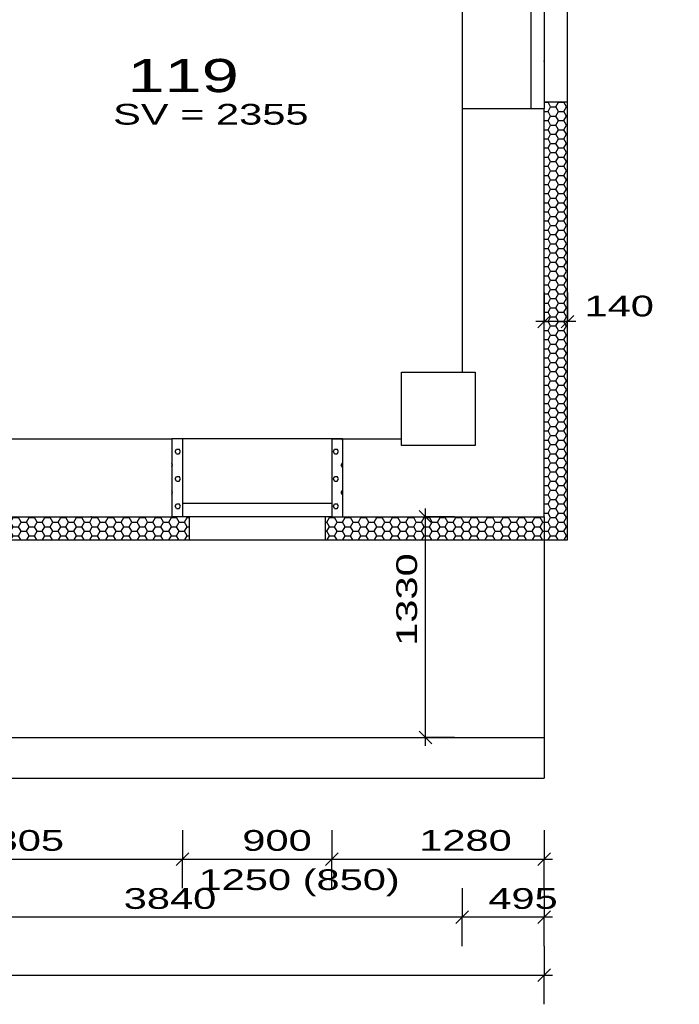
# Model space of a CAD drawing. Extents: x -196363 to 396902, y -489949 to -260582.
# Tile 179 of 256: x 225094 to 229070, y -390061 to -384128. Entities that reach past the tile are written whole.
import ezdxf

# ---------------------------------------------------------------- set-up
doc = ezdxf.new("R2010")
doc.units = 0
doc.header["$MEASUREMENT"] = 0
for name, color, linetype in [('koty', 1, 'Continuous'), ('navrh', 2, 'Continuous'), ('noszdiv', 1, 'Continuous'), ('okna', 2, 'Continuous'), ('srafy', 8, 'Continuous'), ('tepizol', 8, 'Continuous')]:
    doc.layers.add(name, color=color, linetype=linetype)
doc.styles.add('SPIRITTXTSTYLE1', font='ROMAN')
doc.styles.add('SPIRITTXTSTYLE2', font='txt')
doc.linetypes.add('CERCH2', pattern='A,0,-1,[17,dur+dsp vaclavov.shx,S=0.003401,R=0,X=-1,Y=0],0', length=1)
doc.dimstyles.new('SPIRITSTYLE505', dxfattribs={"dimtxt": 125, "dimasz": 12.7, "dimexe": 175, "dimexo": 1967.80249, "dimgap": 50, "dimtad": 1, "dimdec": 3, "dimzin": 0, "dimdsep": 46, "dimlunit": 7, "dimtxsty": 'SPIRITTXTSTYLE1', "dimblk1": '_TICKMARKS505', "dimblk2": '_TICKMARKS505', "dimsah": 1, "dimcen": 0.09, "dimdle": 50, "dimclrd": 1, "dimclre": 1, "dimclrt": 1, "dimadec": 0, "dimazin": 0, "dimtfac": 1, "dimtdec": 4, "dimtofl": 0, "dimtmove": 1, "dimatfit": 0, "dimfxl": 0, "dimtolj": 1, "dimtzin": 0, "dimarcsym": 0})
doc.dimstyles.new('SPIRITSTYLE506', dxfattribs={"dimtxt": 125, "dimasz": 12.7, "dimexe": 175, "dimexo": 2122.807129, "dimgap": 50, "dimtad": 1, "dimdec": 3, "dimzin": 0, "dimdsep": 46, "dimlunit": 7, "dimtxsty": 'SPIRITTXTSTYLE1', "dimblk1": '_TICKMARKS506', "dimblk2": '_TICKMARKS506', "dimsah": 1, "dimcen": 0.09, "dimdle": 50, "dimclrd": 1, "dimclre": 1, "dimclrt": 1, "dimadec": 0, "dimazin": 0, "dimtfac": 1, "dimtdec": 4, "dimtofl": 0, "dimtmove": 1, "dimatfit": 0, "dimfxl": 0, "dimtolj": 1, "dimtzin": 0, "dimarcsym": 0})
doc.dimstyles.new('SPIRITSTYLE507', dxfattribs={"dimtxt": 125, "dimasz": 12.7, "dimexe": 175, "dimexo": 2237.801514, "dimgap": 50, "dimtad": 1, "dimdec": 3, "dimzin": 0, "dimdsep": 46, "dimlunit": 7, "dimtxsty": 'SPIRITTXTSTYLE1', "dimblk1": '_TICKMARKS507', "dimblk2": '_TICKMARKS507', "dimsah": 1, "dimcen": 0.09, "dimdle": 50, "dimclrd": 1, "dimclre": 1, "dimclrt": 1, "dimadec": 0, "dimazin": 0, "dimtfac": 1, "dimtdec": 4, "dimtofl": 0, "dimtmove": 1, "dimatfit": 0, "dimfxl": 0, "dimtolj": 1, "dimtzin": 0, "dimarcsym": 0})
doc.dimstyles.new('SPIRITSTYLE508', dxfattribs={"dimtxt": 125, "dimasz": 12.7, "dimexe": 175, "dimexo": 3107.80127, "dimgap": 50, "dimtad": 1, "dimdec": 3, "dimzin": 0, "dimdsep": 46, "dimlunit": 7, "dimtxsty": 'SPIRITTXTSTYLE1', "dimblk1": '_TICKMARKS508', "dimblk2": '_TICKMARKS508', "dimsah": 1, "dimcen": 0.09, "dimdle": 50, "dimclrd": 1, "dimclre": 1, "dimclrt": 1, "dimadec": 0, "dimazin": 0, "dimtfac": 1, "dimtdec": 4, "dimtofl": 0, "dimtmove": 1, "dimatfit": 0, "dimfxl": 0, "dimtolj": 1, "dimtzin": 0, "dimarcsym": 0})
doc.dimstyles.new('SPIRITSTYLE516', dxfattribs={"dimtxt": 125, "dimasz": 12.7, "dimexe": 175, "dimexo": 2587.795654, "dimgap": 50, "dimtad": 1, "dimdec": 3, "dimzin": 0, "dimdsep": 46, "dimlunit": 7, "dimtxsty": 'SPIRITTXTSTYLE1', "dimblk1": '_TICKMARKS516', "dimblk2": '_TICKMARKS516', "dimsah": 1, "dimcen": 0.09, "dimdle": 50, "dimclrd": 1, "dimclre": 1, "dimclrt": 1, "dimadec": 0, "dimazin": 0, "dimtfac": 1, "dimtdec": 4, "dimtofl": 0, "dimtmove": 1, "dimatfit": 0, "dimfxl": 0, "dimtolj": 1, "dimtzin": 0, "dimarcsym": 0})
doc.dimstyles.new('SPIRITSTYLE518', dxfattribs={"dimtxt": 125, "dimasz": 12.7, "dimexe": 175, "dimexo": -170.237503, "dimgap": 50, "dimtad": 1, "dimdec": 3, "dimzin": 0, "dimdsep": 46, "dimlunit": 7, "dimtxsty": 'SPIRITTXTSTYLE1', "dimblk1": '_TICKMARKS518', "dimblk2": '_TICKMARKS518', "dimsah": 1, "dimcen": 0.09, "dimdle": 50, "dimclrd": 1, "dimclre": 1, "dimclrt": 1, "dimadec": 0, "dimazin": 0, "dimtfac": 1, "dimtdec": 4, "dimtofl": 0, "dimtmove": 1, "dimatfit": 0, "dimfxl": 0, "dimtolj": 1, "dimtzin": 0, "dimarcsym": 0})
doc.dimstyles.new('SPIRITSTYLE555', dxfattribs={"dimtxt": 125, "dimasz": 12.7, "dimexe": 175, "dimexo": 8337.96875, "dimgap": 50, "dimtad": 1, "dimdec": 3, "dimzin": 0, "dimdsep": 46, "dimlunit": 7, "dimtxsty": 'SPIRITTXTSTYLE1', "dimblk1": '_TICKMARKS555', "dimblk2": '_TICKMARKS555', "dimsah": 1, "dimcen": 0.09, "dimdle": 50, "dimclrd": 1, "dimclre": 1, "dimclrt": 1, "dimadec": 0, "dimazin": 0, "dimtfac": 1, "dimtdec": 4, "dimtofl": 0, "dimtmove": 1, "dimatfit": 0, "dimfxl": 0, "dimtolj": 1, "dimtzin": 0, "dimarcsym": 0})
doc.dimstyles.new('SPIRITSTYLE556', dxfattribs={"dimtxt": 125, "dimasz": 12.7, "dimexe": 175, "dimexo": 9230.441406, "dimgap": 50, "dimtad": 1, "dimdec": 3, "dimzin": 0, "dimdsep": 46, "dimlunit": 7, "dimtxsty": 'SPIRITTXTSTYLE1', "dimblk1": '_TICKMARKS556', "dimblk2": '_TICKMARKS556', "dimsah": 1, "dimcen": 0.09, "dimdle": 50, "dimclrd": 1, "dimclre": 1, "dimclrt": 1, "dimadec": 0, "dimazin": 0, "dimtfac": 1, "dimtdec": 4, "dimtofl": 0, "dimtmove": 1, "dimatfit": 0, "dimfxl": 0, "dimtolj": 1, "dimtzin": 0, "dimarcsym": 0})
doc.dimstyles.new('SPIRITSTYLE557', dxfattribs={"dimtxt": 125, "dimasz": 12.7, "dimexe": 175, "dimexo": 9004.544922, "dimgap": 50, "dimtad": 1, "dimdec": 3, "dimzin": 0, "dimdsep": 46, "dimlunit": 7, "dimtxsty": 'SPIRITTXTSTYLE1', "dimblk1": '_TICKMARKS557', "dimblk2": '_TICKMARKS557', "dimsah": 1, "dimcen": 0.09, "dimdle": 50, "dimclrd": 1, "dimclre": 1, "dimclrt": 1, "dimadec": 0, "dimazin": 0, "dimtfac": 1, "dimtdec": 4, "dimtofl": 0, "dimtmove": 1, "dimatfit": 0, "dimfxl": 0, "dimtolj": 1, "dimtzin": 0, "dimarcsym": 0})
doc.dimstyles.new('SPIRITSTYLE568', dxfattribs={"dimtxt": 125, "dimasz": 12.7, "dimexe": 175, "dimexo": 8542.955078, "dimgap": 50, "dimtad": 1, "dimdec": 3, "dimzin": 0, "dimdsep": 46, "dimlunit": 7, "dimtxsty": 'SPIRITTXTSTYLE1', "dimblk1": '_TICKMARKS568', "dimblk2": '_TICKMARKS568', "dimsah": 1, "dimcen": 0.09, "dimdle": 50, "dimclrd": 1, "dimclre": 1, "dimclrt": 1, "dimadec": 0, "dimazin": 0, "dimtfac": 1, "dimtdec": 4, "dimtofl": 0, "dimtmove": 1, "dimatfit": 0, "dimfxl": 0, "dimtolj": 1, "dimtzin": 0, "dimarcsym": 0})
doc.dimstyles.new('SPIRITSTYLE569', dxfattribs={"dimtxt": 125, "dimasz": 12.7, "dimexe": 175, "dimexo": 541.210571, "dimgap": 50, "dimtad": 1, "dimdec": 3, "dimzin": 0, "dimdsep": 46, "dimlunit": 7, "dimtxsty": 'SPIRITTXTSTYLE1', "dimblk1": '_TICKMARKS569', "dimblk2": '_TICKMARKS569', "dimsah": 1, "dimcen": 0.09, "dimdle": 50, "dimclrd": 1, "dimclre": 1, "dimclrt": 1, "dimadec": 0, "dimazin": 0, "dimtfac": 1, "dimtdec": 4, "dimtofl": 0, "dimtmove": 1, "dimatfit": 0, "dimfxl": 0, "dimtolj": 1, "dimtzin": 0, "dimarcsym": 0})
pattern_1 = [(0, (582227.31, -258968), (47.625, 82.488914), [15.875, -79.375]), (0, (582227.31, -258940.5), (47.625, 82.488914), [15.875, -79.375]), (60.000002, (582243.19, -258968), (-47.625, 82.488914), [15.875, -79.375]), (120.000003, (582227.31, -258968), (-95.25, -3e-06), [15.875, -79.375]), (60.000002, (582219.375, -258954.25), (-47.625, 82.488914), [15.875, -79.375]), (120.000003, (582251.125, -258954.25), (-95.25, -3e-06), [15.875, -79.375])]
pattern_2 = [(0, (582227.312, -258968), (47.625, 27.4963055), [-63.5, 31.75]), (60.000002, (582227.312, -258968), (-1.7e-06, 54.9926147), [31.75, -63.5]), (120.000003, (582227.312, -258968), (-47.625, 27.4963055), [-63.5, 31.75])]

# ---------------------------------------------------------------- blocks, each defined once
blk = doc.blocks.new('_TICKMARKS505')
at = {"color": 1, "linetype": 'Continuous'}
blk.add_line((-3, -3), (3, 3), dxfattribs=at)
blk = doc.blocks.new('*D1300')
at = {"color": 1, "linetype": 'Continuous', "ltscale": 300}
for p, q in [((223770.359375, -389010.71875, 1723.800049), (223770.359375, -389185.71875, 1723.800049)), ((226075.359375, -389010.71875, 1723.800049), (226075.359375, -389185.71875, 1723.800049)), ((223720.34375, -389185.71875, 1723.800049), (226125.359375, -389185.71875, 1723.800049)), ((223770.359375, -389360.71875, 1723.800049), (223770.359375, -389185.71875, 1723.800049)), ((226075.359375, -389360.71875, 1723.800049), (226075.359375, -389185.71875, 1723.800049))]:
    blk.add_line(p, q, dxfattribs=at)
at = {"color": 1, "linetype": 'Continuous', "ltscale": 300, "xscale": 12.69999980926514, "yscale": 12.69999980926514, "zscale": 12.69999980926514, "rotation": 180.0000050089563}
blk.add_blockref('_TICKMARKS505', (223770.359375, -389185.71875, 1723.800049), dxfattribs=at)
at = {"color": 1, "linetype": 'Continuous', "ltscale": 300, "xscale": 12.69999980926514, "yscale": 12.69999980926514, "zscale": 12.69999980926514}
blk.add_blockref('_TICKMARKS505', (226075.359375, -389185.71875, 1723.800049), dxfattribs=at)
at = {"color": 1, "linetype": 'Continuous', "ltscale": 300, "style": 'SPIRITTXTSTYLE1', "width": 1.5}
blk.add_text('2305', height=125, dxfattribs=at).set_placement((224803.8125, -389135.75, 1723.800049))
blk = doc.blocks.new('_TICKMARKS506')
at = {"color": 1, "linetype": 'Continuous'}
blk.add_line((-3, -3), (3, 3), dxfattribs=at)
blk = doc.blocks.new('*D1301')
at = {"color": 1, "linetype": 'Continuous', "ltscale": 300}
for p, q in [((226075.359375, -389010.71875, 1723.800049), (226075.359375, -389185.71875, 1723.800049)), ((226975.34375, -389010.71875, 1723.800049), (226975.34375, -389185.71875, 1723.800049)), ((226025.34375, -389185.71875, 1723.800049), (227025.34375, -389185.71875, 1723.800049)), ((226075.359375, -389360.71875, 1723.800049), (226075.359375, -389185.71875, 1723.800049)), ((226975.34375, -389360.71875, 1723.800049), (226975.34375, -389185.71875, 1723.800049))]:
    blk.add_line(p, q, dxfattribs=at)
at = {"color": 1, "linetype": 'Continuous', "ltscale": 300, "xscale": 12.69999980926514, "yscale": 12.69999980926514, "zscale": 12.69999980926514, "rotation": 180.0000050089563}
blk.add_blockref('_TICKMARKS506', (226075.359375, -389185.71875, 1723.800049), dxfattribs=at)
at = {"color": 1, "linetype": 'Continuous', "ltscale": 300, "xscale": 12.69999980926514, "yscale": 12.69999980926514, "zscale": 12.69999980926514}
blk.add_blockref('_TICKMARKS506', (226975.34375, -389185.71875, 1723.800049), dxfattribs=at)
at = {"color": 1, "linetype": 'Continuous', "ltscale": 300, "style": 'SPIRITTXTSTYLE1', "width": 1.5}
blk.add_text('900', height=125, dxfattribs=at).set_placement((226436.046875, -389135.75, 1723.800049))
blk = doc.blocks.new('*D1302')
at = {"color": 1, "linetype": 'Continuous', "ltscale": 300}
for p, q in [((226975.34375, -389010.71875, 1723.800049), (226975.34375, -389185.71875, 1723.800049)), ((228255.34375, -389010.71875, 1723.800049), (228255.34375, -389185.71875, 1723.800049)), ((226925.34375, -389185.71875, 1723.800049), (228305.34375, -389185.71875, 1723.800049)), ((226975.34375, -389360.71875, 1723.800049), (226975.34375, -389185.71875, 1723.800049)), ((228255.34375, -389360.71875, 1723.800049), (228255.34375, -389185.71875, 1723.800049))]:
    blk.add_line(p, q, dxfattribs=at)
at = {"color": 1, "linetype": 'Continuous', "ltscale": 300, "xscale": 12.69999980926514, "yscale": 12.69999980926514, "zscale": 12.69999980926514, "rotation": 180.0000050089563}
blk.add_blockref('_TICKMARKS505', (226975.34375, -389185.71875, 1723.800049), dxfattribs=at)
at = {"color": 1, "linetype": 'Continuous', "ltscale": 300, "xscale": 12.69999980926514, "yscale": 12.69999980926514, "zscale": 12.69999980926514}
blk.add_blockref('_TICKMARKS505', (228255.34375, -389185.71875, 1723.800049), dxfattribs=at)
at = {"color": 1, "linetype": 'Continuous', "ltscale": 300, "style": 'SPIRITTXTSTYLE1', "width": 1.5}
blk.add_text('1280', height=125, dxfattribs=at).set_placement((227502.265625, -389135.75, 1723.800049))
blk = doc.blocks.new('_TICKMARKS507')
at = {"color": 1, "linetype": 'Continuous'}
blk.add_line((-3, -3), (3, 3), dxfattribs=at)
blk = doc.blocks.new('*D1303')
at = {"color": 1, "linetype": 'Continuous', "ltscale": 300}
for p, q in [((227760.34375, -389360.71875, 1723.800049), (227760.34375, -389535.71875, 1723.800049)), ((228255.34375, -389360.71875, 1723.800049), (228255.34375, -389535.71875, 1723.800049)), ((228305.34375, -389535.71875, 1723.800049), (227710.328125, -389535.71875, 1723.800049)), ((227760.34375, -389710.71875, 1723.800049), (227760.34375, -389535.71875, 1723.800049)), ((228255.34375, -389710.71875, 1723.800049), (228255.34375, -389535.71875, 1723.800049))]:
    blk.add_line(p, q, dxfattribs=at)
at = {"color": 1, "linetype": 'Continuous', "ltscale": 300, "xscale": 12.69999980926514, "yscale": 12.69999980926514, "zscale": 12.69999980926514}
for p, rotation in [((227760.34375, -389535.71875, 1723.800049), 180.0000050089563), ((228255.34375, -389535.71875, 1723.800049), 360.0000100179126)]:
    blk.add_blockref('_TICKMARKS507', p, dxfattribs=dict(at, rotation=rotation))
at = {"color": 1, "linetype": 'Continuous', "ltscale": 300, "style": 'SPIRITTXTSTYLE1', "width": 1.5}
blk.add_text('495', height=125, rotation=360.0000100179, dxfattribs=at).set_placement((227918.546875, -389485.75, 1723.800049))
blk = doc.blocks.new('_TICKMARKS508')
at = {"color": 1, "linetype": 'Continuous'}
blk.add_line((-3, -3), (3, 3), dxfattribs=at)
blk = doc.blocks.new('*D1304')
at = {"color": 1, "linetype": 'Continuous', "ltscale": 300}
for p, q in [((223920.34375, -389360.71875, 1723.800049), (223920.34375, -389535.71875, 1723.800049)), ((227760.34375, -389360.71875, 1723.800049), (227760.34375, -389535.71875, 1723.800049)), ((227810.34375, -389535.71875, 1723.800049), (223870.34375, -389535.71875, 1723.800049)), ((223920.34375, -389710.71875, 1723.800049), (223920.34375, -389535.71875, 1723.800049)), ((227760.34375, -389710.71875, 1723.800049), (227760.34375, -389535.71875, 1723.800049))]:
    blk.add_line(p, q, dxfattribs=at)
at = {"color": 1, "linetype": 'Continuous', "ltscale": 300, "xscale": 12.69999980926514, "yscale": 12.69999980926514, "zscale": 12.69999980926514}
for p, rotation in [((223920.34375, -389535.71875, 1723.800049), 180.0000050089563), ((227760.34375, -389535.71875, 1723.800049), 360.0000100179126)]:
    blk.add_blockref('_TICKMARKS508', p, dxfattribs=dict(at, rotation=rotation))
at = {"color": 1, "linetype": 'Continuous', "ltscale": 300, "style": 'SPIRITTXTSTYLE1', "width": 1.5}
blk.add_text('3840', height=125, rotation=360.0000100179, dxfattribs=at).set_placement((225721.296875, -389485.75, 1723.800049))
blk = doc.blocks.new('_TICKMARKS516')
at = {"color": 1, "linetype": 'Continuous'}
blk.add_line((-3, -3), (3, 3), dxfattribs=at)
blk = doc.blocks.new('*D1314')
at = {"color": 1, "linetype": 'Continuous', "ltscale": 300}
for p, q in [((202985.34375, -389710.71875, 1723.800049), (202985.34375, -389885.71875, 1723.800049)), ((228255.34375, -389710.71875, 1723.800049), (228255.34375, -389885.71875, 1723.800049)), ((202935.34375, -389885.71875, 1723.800049), (228305.34375, -389885.71875, 1723.800049)), ((202985.34375, -390060.71875, 1723.800049), (202985.34375, -389885.71875, 1723.800049)), ((228255.34375, -390060.71875, 1723.800049), (228255.34375, -389885.71875, 1723.800049))]:
    blk.add_line(p, q, dxfattribs=at)
at = {"color": 1, "linetype": 'Continuous', "ltscale": 300, "xscale": 12.69999980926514, "yscale": 12.69999980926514, "zscale": 12.69999980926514, "rotation": 180.0000050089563}
blk.add_blockref('_TICKMARKS516', (202985.34375, -389885.71875, 1723.800049), dxfattribs=at)
at = {"color": 1, "linetype": 'Continuous', "ltscale": 300, "xscale": 12.69999980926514, "yscale": 12.69999980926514, "zscale": 12.69999980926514}
blk.add_blockref('_TICKMARKS516', (228255.34375, -389885.71875, 1723.800049), dxfattribs=at)
at = {"color": 1, "linetype": 'Continuous', "ltscale": 300, "style": 'SPIRITTXTSTYLE1', "width": 1.5}
blk.add_text('25270', height=125, dxfattribs=at).set_placement((215471.546875, -389835.71875, 1723.800049))
blk = doc.blocks.new('_TICKMARKS518')
at = {"color": 1, "linetype": 'Continuous'}
blk.add_line((-3, -3), (3, 3), dxfattribs=at)
blk = doc.blocks.new('*D1316')
at = {"color": 1, "linetype": 'Continuous', "ltscale": 300}
for p, q in [((228255.34375, -385772.65625, 1723.800049), (228255.34375, -385947.65625, 1723.800049)), ((228395.34375, -385772.65625, 1723.800049), (228395.34375, -385947.65625, 1723.800049)), ((228445.34375, -385947.65625, 1723.800049), (228205.328125, -385947.65625, 1723.800049)), ((228255.34375, -386122.65625, 1723.800049), (228255.34375, -385947.65625, 1723.800049)), ((228395.34375, -386122.65625, 1723.800049), (228395.34375, -385947.65625, 1723.800049))]:
    blk.add_line(p, q, dxfattribs=at)
at = {"color": 1, "linetype": 'Continuous', "ltscale": 300, "xscale": 12.69999980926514, "yscale": 12.69999980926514, "zscale": 12.69999980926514}
for p, rotation in [((228255.34375, -385947.65625, 1723.800049), 180.0000050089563), ((228395.34375, -385947.65625, 1723.800049), 360.0000100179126)]:
    blk.add_blockref('_TICKMARKS518', p, dxfattribs=dict(at, rotation=rotation))
at = {"color": 1, "linetype": 'Continuous', "ltscale": 300, "style": 'SPIRITTXTSTYLE1', "width": 1.5}
blk.add_text('140', height=125, rotation=360.0000100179, dxfattribs=at).set_placement((228498.28125, -385915.78125, 1723.800049))
blk = doc.blocks.new('_TICKMARKS555')
at = {"color": 1, "linetype": 'Continuous'}
blk.add_line((-3, -3), (3, 3), dxfattribs=at)
blk = doc.blocks.new('*D1378')
at = {"color": 1, "linetype": 'Continuous', "ltscale": 300}
for p, q in [((236273.3125, -382812.9375, 1723.800049), (236273.3125, -384712.9375, 1723.800049)), ((236098.3125, -382862.9375, 1723.800049), (236273.3125, -382862.9375, 1723.800049)), ((236448.296875, -382862.9375, 1723.800049), (236273.3125, -382862.9375, 1723.800049)), ((236098.3125, -384662.9375, 1723.800049), (236273.3125, -384662.9375, 1723.800049)), ((236448.296875, -384662.9375, 1723.800049), (236273.3125, -384662.9375, 1723.800049))]:
    blk.add_line(p, q, dxfattribs=at)
at = {"color": 1, "linetype": 'Continuous', "ltscale": 300, "xscale": 12.69999980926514, "yscale": 12.69999980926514, "zscale": 12.69999980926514}
for p, rotation in [((236273.3125, -382862.9375, 1723.800049), 90.00000250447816), ((236273.3125, -384662.9375, 1723.800049), -90.00000250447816)]:
    blk.add_blockref('_TICKMARKS555', p, dxfattribs=dict(at, rotation=rotation))
at = {"color": 1, "linetype": 'Continuous', "ltscale": 300, "style": 'SPIRITTXTSTYLE1', "width": 1.5}
blk.add_text('1800', height=125, rotation=450.0000193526, dxfattribs=at).set_placement((236223.328125, -383876.03125, 1723.800049))
blk = doc.blocks.new('*D1379')
at = {"color": 1, "linetype": 'Continuous', "ltscale": 300}
for p, q in [((236098.3125, -384662.9375, 1723.800049), (236273.3125, -384662.9375, 1723.800049)), ((236273.3125, -384612.9375, 1723.800049), (236273.3125, -387172.90625, 1723.800049)), ((236448.296875, -384662.9375, 1723.800049), (236273.3125, -384662.9375, 1723.800049)), ((236098.3125, -387122.90625, 1723.800049), (236273.3125, -387122.90625, 1723.800049)), ((236448.296875, -387122.90625, 1723.800049), (236273.3125, -387122.90625, 1723.800049))]:
    blk.add_line(p, q, dxfattribs=at)
at = {"color": 1, "linetype": 'Continuous', "ltscale": 300, "xscale": 12.69999980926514, "yscale": 12.69999980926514, "zscale": 12.69999980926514}
for p, rotation in [((236273.3125, -384662.9375, 1723.800049), 90.00000250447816), ((236273.3125, -387122.90625, 1723.800049), -90.00000250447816)]:
    blk.add_blockref('_TICKMARKS555', p, dxfattribs=dict(at, rotation=rotation))
at = {"color": 1, "linetype": 'Continuous', "ltscale": 300, "style": 'SPIRITTXTSTYLE1', "width": 1.5}
blk.add_text('2460', height=125, rotation=450.0000193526, dxfattribs=at).set_placement((236223.328125, -386011.96875, 1723.800049))
blk = doc.blocks.new('_TICKMARKS556')
at = {"color": 1, "linetype": 'Continuous'}
blk.add_line((-3, -3), (3, 3), dxfattribs=at)
blk = doc.blocks.new('*D1380')
at = {"color": 1, "linetype": 'Continuous', "ltscale": 300}
for p, q in [((236623.296875, -386602.90625, 1723.800049), (236623.296875, -387172.90625, 1723.800049)), ((236448.296875, -386652.90625, 1723.800049), (236623.296875, -386652.90625, 1723.800049)), ((236798.296875, -386652.90625, 1723.800049), (236623.296875, -386652.90625, 1723.800049)), ((236448.296875, -387122.90625, 1723.800049), (236623.296875, -387122.90625, 1723.800049)), ((236798.296875, -387122.90625, 1723.800049), (236623.296875, -387122.90625, 1723.800049))]:
    blk.add_line(p, q, dxfattribs=at)
at = {"color": 1, "linetype": 'Continuous', "ltscale": 300, "xscale": 12.69999980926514, "yscale": 12.69999980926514, "zscale": 12.69999980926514}
for p, rotation in [((236623.296875, -386652.90625, 1723.800049), 90.00000250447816), ((236623.296875, -387122.90625, 1723.800049), -90.00000250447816)]:
    blk.add_blockref('_TICKMARKS556', p, dxfattribs=dict(at, rotation=rotation))
at = {"color": 1, "linetype": 'Continuous', "ltscale": 300, "style": 'SPIRITTXTSTYLE1', "width": 1.5}
blk.add_text('470', height=125, rotation=450.0000193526, dxfattribs=at).set_placement((236573.3125, -386977.21875, 1723.800049))
blk = doc.blocks.new('_TICKMARKS557')
at = {"color": 1, "linetype": 'Continuous'}
blk.add_line((-3, -3), (3, 3), dxfattribs=at)
blk = doc.blocks.new('*D1381')
at = {"color": 1, "linetype": 'Continuous', "ltscale": 300}
for p, q in [((236623.296875, -386702.90625, 1723.800049), (236623.296875, -382082.90625, 1723.800049)), ((236448.296875, -382132.90625, 1723.800049), (236623.296875, -382132.90625, 1723.800049)), ((236798.296875, -382132.90625, 1723.800049), (236623.296875, -382132.90625, 1723.800049)), ((236448.296875, -386652.90625, 1723.800049), (236623.296875, -386652.90625, 1723.800049)), ((236798.296875, -386652.90625, 1723.800049), (236623.296875, -386652.90625, 1723.800049))]:
    blk.add_line(p, q, dxfattribs=at)
at = {"color": 1, "linetype": 'Continuous', "ltscale": 300, "xscale": 12.69999980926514, "yscale": 12.69999980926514, "zscale": 12.69999980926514}
for p, rotation in [((236623.296875, -382132.90625, 1723.800049), 90.00000250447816), ((236623.296875, -386652.90625, 1723.800049), 270.0000006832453)]:
    blk.add_blockref('_TICKMARKS557', p, dxfattribs=dict(at, rotation=rotation))
at = {"color": 1, "linetype": 'Continuous', "ltscale": 300, "style": 'SPIRITTXTSTYLE1', "width": 1.5}
blk.add_text('4520', height=125, rotation=90.0000025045, dxfattribs=at).set_placement((236573.3125, -384511.9375, 1723.800049))
blk = doc.blocks.new('_TICKMARKS568')
at = {"color": 1, "linetype": 'Continuous'}
blk.add_line((-3, -3), (3, 3), dxfattribs=at)
blk = doc.blocks.new('*D1393')
at = {"color": 1, "linetype": 'Continuous', "ltscale": 300}
for p, q in [((236973.296875, -377477.90625, 1723.800049), (236973.296875, -387172.90625, 1723.800049)), ((236798.296875, -377527.90625, 1723.800049), (236973.296875, -377527.90625, 1723.800049)), ((237148.296875, -377527.90625, 1723.800049), (236973.296875, -377527.90625, 1723.800049)), ((236798.296875, -387122.90625, 1723.800049), (236973.296875, -387122.90625, 1723.800049)), ((237148.296875, -387122.90625, 1723.800049), (236973.296875, -387122.90625, 1723.800049))]:
    blk.add_line(p, q, dxfattribs=at)
at = {"color": 1, "linetype": 'Continuous', "ltscale": 300, "xscale": 12.69999980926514, "yscale": 12.69999980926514, "zscale": 12.69999980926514}
for p, rotation in [((236973.296875, -377527.90625, 1723.800049), 90.00000250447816), ((236973.296875, -387122.90625, 1723.800049), -90.00000250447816)]:
    blk.add_blockref('_TICKMARKS568', p, dxfattribs=dict(at, rotation=rotation))
at = {"color": 1, "linetype": 'Continuous', "ltscale": 300, "style": 'SPIRITTXTSTYLE1', "width": 1.5}
blk.add_text('9595', height=125, rotation=450.0000193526, dxfattribs=at).set_placement((236923.3125, -382444.4375, 1723.800049))
blk = doc.blocks.new('_TICKMARKS569')
at = {"color": 1, "linetype": 'Continuous'}
blk.add_line((-3, -3), (3, 3), dxfattribs=at)
blk = doc.blocks.new('*D1394')
at = {"color": 1, "linetype": 'Continuous', "ltscale": 300}
for p, q in [((227539.125, -388502.9375, 1723.800049), (227539.125, -387072.90625, 1723.800049)), ((227364.125, -387122.90625, 1723.800049), (227539.125, -387122.90625, 1723.800049)), ((227714.125, -387122.90625, 1723.800049), (227539.125, -387122.90625, 1723.800049)), ((227364.125, -388452.90625, 1723.800049), (227539.125, -388452.90625, 1723.800049)), ((227714.125, -388452.90625, 1723.800049), (227539.125, -388452.90625, 1723.800049))]:
    blk.add_line(p, q, dxfattribs=at)
at = {"color": 1, "linetype": 'Continuous', "ltscale": 300, "xscale": 12.69999980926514, "yscale": 12.69999980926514, "zscale": 12.69999980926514}
for p, rotation in [((227539.125, -387122.90625, 1723.800049), 90.00000250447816), ((227539.125, -388452.90625, 1723.800049), 270.0000006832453)]:
    blk.add_blockref('_TICKMARKS569', p, dxfattribs=dict(at, rotation=rotation))
at = {"color": 1, "linetype": 'Continuous', "ltscale": 300, "style": 'SPIRITTXTSTYLE1', "width": 1.5}
blk.add_text('1330', height=125, rotation=90.0000025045, dxfattribs=at).set_placement((227489.140625, -387901, 1723.800049))

msp = doc.modelspace()

# ---------------------------------------------------------------- hatches: boundary and pattern name
at = {"layer": 'srafy', "linetype": 'Continuous', "ltscale": 300}
h = msp.add_hatch(dxfattribs=at)
h.set_pattern_fill('PorBet', color=8, scale=15.875, style=0, pattern_type=2)
h.set_pattern_definition(pattern_1)
h.paths.add_polyline_path([(226010.34375, -387122.90625), (226075.35938, -387122.90625), (226075.35938, -386652.90625), (226010.34375, -386652.90625)], flags=0)
h = msp.add_hatch(dxfattribs=at)
h.set_pattern_fill('PorBet', color=8, scale=15.875, style=0, pattern_type=2)
h.set_pattern_definition(pattern_1)
h.paths.add_polyline_path([(227040.32812, -386652.90625), (226975.34375, -386652.90625), (226975.34375, -387122.90625), (227040.32812, -387122.90625)], flags=0)
at = {"layer": 'tepizol', "linetype": 'Continuous', "ltscale": 300}
h = msp.add_hatch(dxfattribs=at)
h.set_pattern_fill('Plastev', scale=31.75, style=0, pattern_type=2)
h.set_pattern_definition(pattern_2)
h.paths.add_polyline_path([(228395.34375, -384622.9375), (228255.34375, -384622.9375), (228255.34375, -384662.9375), (228255.34375, -387122.90625), (228255.34375, -387262.90625), (228395.34375, -387262.90625)], flags=0)
h = msp.add_hatch(dxfattribs=at)
h.set_pattern_fill('Plastev', scale=31.75, style=0, pattern_type=2)
h.set_pattern_definition(pattern_2)
h.paths.add_polyline_path([(223770.35938, -387122.90625), (223730.375, -387122.90625), (223730.375, -387262.90625), (226115.34375, -387262.90625), (226115.34375, -387122.90625), (226075.35938, -387122.90625), (226010.34375, -387122.90625)], flags=0)
h = msp.add_hatch(dxfattribs=at)
h.set_pattern_fill('Plastev', scale=31.75, style=0, pattern_type=2)
h.set_pattern_definition(pattern_2)
h.paths.add_polyline_path([(227040.32812, -387122.90625), (226975.34375, -387122.90625), (226935.32812, -387122.90625), (226935.32812, -387262.90625), (228255.34375, -387262.90625), (228255.34375, -387122.90625)], flags=0)

# ---------------------------------------------------------------- linework, layer by layer
at = {"layer": 'navrh', "color": 7, "linetype": 'Continuous', "ltscale": 300}
for p, q in [((228395.34375, -384622.9375, 2547.59985), (228395.34375, -382902.9375, 2547.59985)), ((226115.34375, -387262.90625, 2547.59985), (226935.32812, -387262.90625, 2547.59985))]:
    msp.add_line(p, q, dxfattribs=at)
at = {"layer": 'navrh', "color": 2, "linetype": 'Continuous', "ltscale": 300}
for p, q in [((228255.34375, -384622.9375, 900), (228395.34375, -384622.9375, 900)), ((228395.34375, -387262.90625, 900), (228395.34375, -384622.9375, 900)), ((226075.35938, -386652.90625, 900), (226010.35938, -386652.90625, 900)), ((226075.35938, -386652.90625, 900), (226075.35938, -387122.90625, 900)), ((226975.34375, -386652.90625, 900), (226975.34375, -387122.90625, 900)), ((226975.34375, -386652.90625, 900), (227040.35938, -386652.90625, 900)), ((226075.35938, -387122.90625, 900), (226010.34375, -387122.90625, 900)), ((226115.34375, -387122.90625, 900), (226115.34375, -387262.90625, 900)), ((226935.32812, -387122.90625, 900), (226935.32812, -387262.90625, 900)), ((226975.34375, -387122.90625, 900), (227040.32812, -387122.90625, 900)), ((223730.375, -387262.90625, 900), (226115.34375, -387262.90625, 900)), ((226935.32812, -387262.90625, 900), (228395.34375, -387262.90625, 900))]:
    msp.add_line(p, q, dxfattribs=at)
at = {"layer": 'noszdiv', "color": 1, "linetype": 'Continuous', "ltscale": 300}
for p, q in [((227760.34375, -384662.9375, 900), (227760.34375, -386252.90625, 900)), ((227760.34375, -384662.9375, 900), (228255.34375, -384662.9375, 900)), ((228255.34375, -387122.90625, 900), (228255.34375, -384662.9375, 900)), ((227395.39062, -386652.90625, 900), (227395.39062, -386252.90625, 900)), ((227395.39062, -386252.90625, 900), (227760.34375, -386252.90625, 900)), ((227760.34375, -386252.90625, 900), (227840.32812, -386252.90625, 900)), ((227840.32812, -386252.90625, 900), (227840.32812, -386692.9375, 900)), ((223770.35938, -386652.90625, 900), (226010.34375, -386652.90625, 900)), ((226010.34375, -386652.90625, 900), (226010.34375, -387122.90625, 900)), ((227040.32812, -386652.90625, 900), (227395.39062, -386652.90625, 900)), ((227040.32812, -386652.90625, 900), (227040.32812, -387122.90625, 900)), ((227395.39062, -386692.9375, 900), (227395.39062, -386652.90625, 900)), ((227840.32812, -386692.9375, 900), (227395.39062, -386692.9375, 900)), ((223770.35938, -387122.90625, 900), (226010.34375, -387122.90625, 900)), ((227040.32812, -387122.90625, 900), (228255.34375, -387122.90625, 900)), ((228255.34375, -387122.90625, 1723.80005), (228255.34375, -388697.90625, 1723.80005)), ((220905.34375, -388697.90625, 1723.80005), (228255.34375, -388697.90625, 1723.80005))]:
    msp.add_line(p, q, dxfattribs=at)
at = {"layer": 'noszdiv', "color": 1, "linetype": 'CERCH2', "ltscale": 300}
msp.add_line((202985.34375, -388452.90625, 900), (228255.34375, -388452.90625, 900), dxfattribs=at)
at = {"layer": 'okna', "color": 7, "linetype": 'Continuous', "ltscale": 300}
for p, q in [((227760.34375, -382862.9375, 4271.40039), (227760.34375, -384662.9375, 4271.40039)), ((228175.34375, -382862.9375, 4271.40039), (228175.34375, -384662.9375, 4271.40039)), ((228255.34375, -382862.9375, 4271.40039), (228255.34375, -384662.9375, 4271.40039)), ((227040.35938, -386652.90625, 4271.40039), (226010.35938, -386652.90625, 4271.40039)), ((226975.34375, -387042.90625, 4271.40039), (226075.35938, -387042.90625, 4271.40039)), ((226975.34375, -387122.90625, 4271.40039), (226075.35938, -387122.90625, 4271.40039))]:
    msp.add_line(p, q, dxfattribs=at)
for p in [(228255.34375, -384377.9375, 3447.6001), (225525.32812, -387122.90625, 3447.6001)]:
    msp.add_point(p, dxfattribs=at)

# ---------------------------------------------------------------- texts
at = {"layer": 'koty', "color": 1, "linetype": 'Continuous', "ltscale": 300, "width": 1.5}
for s, height, style, p in [('119', 200, 'SPIRITTXTSTYLE2', (225745.0625, -384564.71875, 1723.80005)), ('SV = 2355', 125, 'SPIRITTXTSTYLE1', (225657.125, -384760.5625, 900)), ('1250 (850)', 125, 'SPIRITTXTSTYLE1', (226172.23438, -389372.28125, 1723.80005))]:
    msp.add_text(s, height=height, dxfattribs=dict(at, style=style)).set_placement(p)

# ---------------------------------------------------------------- dimensions: what is measured, and where the dimension line sits
at = {"layer": 'koty', "color": 1, "linetype": 'Continuous', "ltscale": 300}
for base, p1, p2, dimstyle, picture, middle in [((236973.29688, -377527.90625, 1723.80005), (228255.34375, -377527.90625, 1723.80005), (228255.34375, -387122.90625, 1723.80005), 'SPIRITSTYLE568', '*D1393', (236973.29688, -382325.40625, 1723.80005)), ((236623.29688, -386652.90625, 1723.80005), (227040.35938, -386652.90625, 1723.80005), (227443.75, -382132.90625, 1723.80005), 'SPIRITSTYLE557', '*D1381', (236623.29688, -384392.90625, 1723.80005)), ((236273.3125, -382862.9375, 1723.80005), (227760.34375, -382862.9375, 1723.80005), (227760.34375, -384662.9375, 1723.80005), 'SPIRITSTYLE555', '*D1378', (236273.3125, -383762.9375, 1723.80005)), ((236273.3125, -384662.9375, 1723.80005), (227760.34375, -384662.9375, 1723.80005), (227760.34375, -387122.90625, 1723.80005), 'SPIRITSTYLE555', '*D1379', (236273.3125, -385892.9375, 1723.80005)), ((236623.29688, -386652.90625, 1723.80005), (227217.85938, -386652.90625, 1723.80005), (227217.85938, -387122.90625, 1723.80005), 'SPIRITSTYLE556', '*D1380', (236623.29688, -386887.90625, 1723.80005)), ((227539.125, -388452.90625, 1723.80005), (228255.34375, -388452.90625, 1723.80005), (228255.34375, -387122.90625, 1723.80005), 'SPIRITSTYLE569', '*D1394', (227539.125, -387787.90625, 1723.80005))]:
    dim = msp.add_linear_dim(base=base, p1=p1, p2=p2, angle=90.000002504, dimstyle=dimstyle, dxfattribs=at)
    dim.commit()
    dim.dimension.update_dxf_attribs({"geometry": picture, "text_midpoint": middle})
dim = msp.add_linear_dim(base=(228395.34375, -385947.65625, 1723.80005), p1=(228395.34375, -385942.90625, 1723.80005), p2=(228255.34375, -385942.90625, 1723.80005), dimstyle='SPIRITSTYLE518', dxfattribs=at)
dim.commit()
dim.dimension.update_dxf_attribs({"geometry": '*D1316', "text_midpoint": (228349.46875, -385915.78125), "dimtype": 160})
for base, p1, p2, dimstyle, picture, middle in [((227760.34375, -389535.71875, 1723.80005), (227760.34375, -386252.90625, 1723.80005), (223920.34375, -386652.90625, 1723.80005), 'SPIRITSTYLE508', '*D1304', (225840.32812, -389535.71875, 1723.80005)), ((228255.34375, -389535.71875, 1723.80005), (228255.34375, -387122.90625, 1723.80005), (227760.34375, -386252.90625, 1723.80005), 'SPIRITSTYLE507', '*D1303', (228007.84375, -389535.71875, 1723.80005)), ((226075.35938, -389185.71875, 1723.80005), (226075.35938, -386887.90625, 1723.80005), (226975.34375, -386887.90625, 1723.80005), 'SPIRITSTYLE506', '*D1301', (226525.34375, -389185.71875, 1723.80005)), ((223770.35938, -389185.71875, 1723.80005), (223770.35938, -387042.90625, 1723.80005), (226075.35938, -387042.90625, 1723.80005), 'SPIRITSTYLE505', '*D1300', (224922.85938, -389185.71875, 1723.80005)), ((226975.34375, -389185.71875, 1723.80005), (226975.34375, -387042.90625, 1723.80005), (228255.34375, -387042.90625, 1723.80005), 'SPIRITSTYLE505', '*D1302', (227615.35938, -389185.71875, 1723.80005)), ((202985.34375, -389885.71875, 1723.80005), (202985.34375, -387122.90625, 1723.80005), (228255.34375, -387122.90625, 1723.80005), 'SPIRITSTYLE516', '*D1314', (215620.35938, -389885.71875, 1723.80005))]:
    dim = msp.add_linear_dim(base=base, p1=p1, p2=p2, dimstyle=dimstyle, dxfattribs=at)
    dim.commit()
    dim.dimension.update_dxf_attribs({"geometry": picture, "text_midpoint": middle})

doc.saveas('drawing.dxf')
